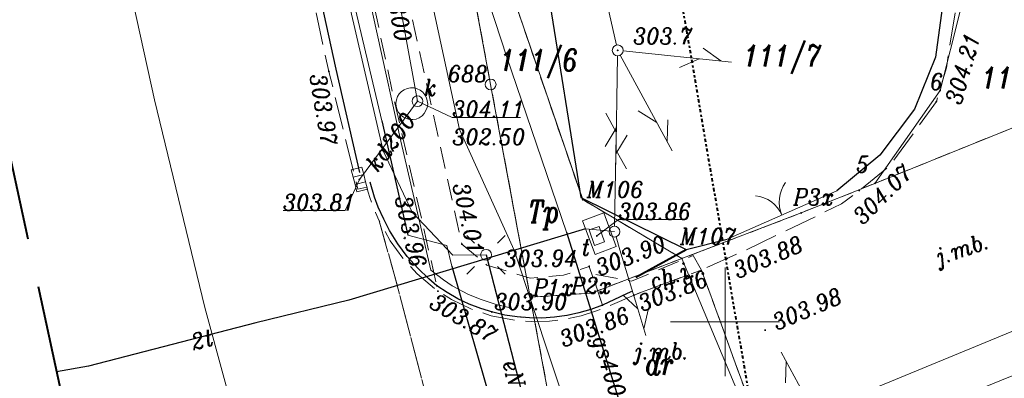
# Model space of a CAD drawing. Extents: x 779 to 3668, y -1329 to 9570.
# Tile 97 of 106: x 2388 to 2433, y -291 to -275. Entities that reach past the tile are written whole.
import ezdxf

# ---------------------------------------------------------------- set-up
doc = ezdxf.new("R2010")
doc.units = 0
for name, pattern in [('0.5_0.5', [1, 0.5, -0.5]), ('1.5_0.5', [2, 1.5, -0.5]), ('CIĄGłA', [0]), ('DGN Style 3', [7.83309, 5.595065, -2.238026]), ('DGN Style 4', [0.3202, 0.16, -0.08, 0.0002, -0.08]), ('mz1.0_0.5', [1.5, 1, -0.5])]:
    doc.linetypes.add(name, pattern=pattern)
for name, color, linetype, lineweight in [('202-punkt graniczny', 7, 'Continuous', 0), ('202-punkt graniczny-Atr103', 7, 'Continuous', 0), ('203-punkt graniczny', 7, 'Continuous', 0), ('203-punkt graniczny-Atr103', 7, 'Continuous', 0), ('210-oznaczenie konturu użytku gruntowego', 7, 'Continuous', 0), ('211-numer działki ewidencyjnej', 7, 'Continuous', 0), ('218-kontur użytku gruntowego', 7, 'Continuous', 0), ('219-działka ewidencyjna', 7, 'Continuous', 0), ('bariera drogowa ochronna (linia)', 7, 'Continuous', 0), ('brama (linia)', 7, 'Continuous', 0), ('brama (linia) - symbol', 7, 'Continuous', 0), ('chodnik (powierzchnia)', 7, 'Continuous', 0), ('chodnik (powierzchnia)-Atr17', 7, 'Continuous', 0), ('jezdnia (powierzchnia)', 7, 'Continuous', 0), ('jezdnia (powierzchnia)-Atr17', 7, 'Continuous', 0), ('kanał technologiczny (linia)', 7, 'Continuous', 0), ('komora podziemna - przewód kanalizacyjny (powierzchnia)-SK', 7, 'Continuous', 0), ('komora podziemna - przewód telekomunikacyjny (powierzchnia)-ST', 7, 'Continuous', 0), ('kratka ściekowa (punkt)-SK', 7, 'Continuous', 0), ('krawężnik (linia)', 7, 'Continuous', 0), ('KTOK05_01', 7, 'Continuous', 0), ('latarnia (punkt)', 7, 'Continuous', 0), ('MPZP', 7, 'Continuous', 0), ('ogrodzenie trwałe (linia)', 7, 'Continuous', 0), ('przewód elektroenergetyczny (linia)-SEPOD', 7, 'Continuous', 0), ('przewód elektroenergetyczny (linia)-SEPOD-Atr1', 7, 'Continuous', 0), ('przewód gazowy (linia)-SG', 7, 'Continuous', 0), ('przewód gazowy (linia)-SG-Atr1', 7, 'Continuous', 0), ('przewód kanalizacyjny (linia)-SK', 7, 'Continuous', 0), ('przewód kanalizacyjny (linia)-SK-Atr1', 7, 'Continuous', 0), ('przewód telekomunikacyjny (linia)-STPOD', 7, 'Continuous', 0), ('przewód telekomunikacyjny (linia)-STPOD-Atr1', 7, 'Continuous', 0), ('przewód telekomunikacyjny (linia)-STPOW - symbol', 7, 'Continuous', 0), ('punkt o określonej wysokości (sieć kanalizacyjna)-SK', 7, 'Continuous', 0), ('punkt o określonej wysokości (sieć kanalizacyjna)-SK-Atr2', 7, 'Continuous', 0), ('punkt o określonej wysokości (sieć kanalizacyjna)-SK-Atr3', 7, 'Continuous', 0), ('punkt o określonej wysokości (sieć telekomunikacyjna)-ST', 7, 'Continuous', 0), ('punkt o określonej wysokości (sieć telekomunikacyjna)-ST-Atr2', 7, 'Continuous', 0), ('punkt wysokościowy naturalny', 7, 'Continuous', 0), ('punkt wysokościowy naturalny-Atr2', 7, 'Continuous', 0), ('punkt wysokościowy sztuczny', 7, 'Continuous', 0), ('punkt wysokościowy sztuczny-Atr2', 7, 'Continuous', 0), ('RTPW02', 7, 'Continuous', 0), ('rura ochronna - przewód elektroenergetyczny (linia)-SE', 7, 'Continuous', 0), ('rura ochronna - przewód gazowy (linia)-SG', 7, 'Continuous', 0), ('rura ochronna - przewód telekomunikacyjny (linia)-ST', 7, 'Continuous', 0), ('Sekcje', 7, 'Continuous', 0), ('SUPT01', 7, 'Continuous', 0), ('słup (punkt)', 7, 'Continuous', 0), ('właz okrągły - siec kanalizacyjna (punkt)-SK', 7, 'Continuous', 0), ('właz okrągły - siec kanalizacyjna (punkt)-SK-Atr17', 7, 'Continuous', 0), ('właz prostokątny - siec telekomunikacyjna (punkt)-STPOD', 7, 'Continuous', 0), ('właz prostokątny - siec telekomunikacyjna (punkt)-STPOD-Atr17', 7, 'Continuous', 0), ('Zakres', 7, 'Continuous', 0)]:
    doc.layers.add(name, color=color, linetype=linetype, lineweight=lineweight)
doc.styles.get("Standard").update_dxf_attribs({"font": 'arial.ttf'})
doc.styles.add('Style-ITALIC_1250', font='ITALIC_1250.shx')
doc.linetypes.add('902-500', pattern='A,3.75,[24,dgnlstyle-geo-mz.shx,S=0.002786,R=0,X=0,Y=0],3.75', length=7.5)
doc.linetypes.add('KTOK01-500', pattern='A,1.75,[13,dgnlstyle-rozp_2013.shx,S=0.002778,R=0,X=0,Y=0],1.75', length=3.5)
doc.linetypes.add('KTOK05_01-500', pattern='A,3.75,[13,dgnlstyle-rozp_2013.shx,S=0.002778,R=0,X=0,Y=0],3.75', length=7.5)

# ---------------------------------------------------------------- blocks, each defined once
blk = doc.blocks.new('202')
at = {"color": 0, "linetype": 'Continuous', "lineweight": -2, "ltscale": 10}
blk.add_circle((0, 0), 2.5, dxfattribs=at)
blk = doc.blocks.new('203')
at = {"linetype": 'Continuous', "lineweight": -2, "ltscale": 10}
h = blk.add_hatch(color=0, dxfattribs=at)
edge = h.paths.add_edge_path()
edge.add_arc((0, 0), 0.45, 0, 360)
blk = doc.blocks.new('OK02')
at = {"color": 0, "linetype": 'Continuous', "lineweight": -2, "ltscale": 10}
for centre, start, end in [((-15, 0), 0, 60), ((15, 0), 120, 180)]:
    blk.add_arc(centre, 15, start, end, dxfattribs=at)
blk = doc.blocks.new('PW02')
at = {"linetype": 'Continuous', "lineweight": 13, "ltscale": 10}
h = blk.add_hatch(color=0, dxfattribs=at)
edge = h.paths.add_edge_path()
edge.add_arc((0, 0), 0.45, 0, 360)
blk = doc.blocks.new('US22B')
at = {"color": 0, "linetype": 'Continuous', "lineweight": -2, "ltscale": 10, "flags": 128}
blk.add_lwpolyline([(-3.75, -2.5), (3.75, -2.5), (3.75, 2.5), (-3.75, 2.5), (-3.75, -2.5)], close=True, dxfattribs=at)
blk = doc.blocks.new('PW01')
at = {"linetype": 'Continuous', "lineweight": 13, "ltscale": 10}
h = blk.add_hatch(color=0, dxfattribs=at)
edge = h.paths.add_edge_path()
edge.add_arc((0, 0), 0.45, 0, 360)
blk = doc.blocks.new('PT01')
at = {"color": 0, "linetype": 'Continuous', "lineweight": 13, "ltscale": 10}
for p, q in [((46.5, 0), (37.84, 5)), ((6.5, 0), (0, 0)), ((6.5, 0), (16.5, 0)), ((16.5, 0), (26.5, 0)), ((26.5, 0), (36.5, 0)), ((36.5, 0), (27.84, -5)), ((36.5, 0), (46.5, 0)), ((46.5, 0), (50, 0))]:
    blk.add_line(p, q, dxfattribs=at)
blk = doc.blocks.new('SM04')
at = {"color": 0, "linetype": 'Continuous', "lineweight": -2, "ltscale": 10}
blk.add_circle((0, 0), 2.5, dxfattribs=at)
blk = doc.blocks.new('US22')
at = {"color": 0, "linetype": 'Continuous', "lineweight": -2, "ltscale": 10}
blk.add_circle((0, 0), 2.5, dxfattribs=at)
blk = doc.blocks.new('PW01_1')
at = {"linetype": 'Continuous', "lineweight": 13, "ltscale": 10}
h = blk.add_hatch(color=0, dxfattribs=at)
edge = h.paths.add_edge_path()
edge.add_arc((0, 0), 0.45, 0, 360)
blk = doc.blocks.new('SM01')
at = {"color": 0, "linetype": 'Continuous', "lineweight": 13, "ltscale": 10}
for p, q in [((-5.3, 5.31), (-8.83, 8.84)), ((5.31, 5.31), (8.84, 8.84)), ((-5.3, -5.3), (-8.83, -8.83)), ((5.31, -5.3), (8.84, -8.83))]:
    blk.add_line(p, q, dxfattribs=at)
blk.add_circle((0, 0), 2.5, dxfattribs=at)
blk = doc.blocks.new('US05')
at = {"color": 0, "linetype": 'Continuous', "lineweight": 13, "ltscale": 10}
for p, q in [((-5.25, -2.5), (-5.25, 2.5)), ((-5.25, 2.5), (-1.75, 2.5)), ((-1.75, -2.5), (-1.75, 2.5)), ((-1.75, 2.5), (1.75, 2.5)), ((1.75, -2.5), (1.75, 2.5)), ((1.75, 2.5), (5.25, 2.5)), ((5.25, -2.5), (5.25, 2.5)), ((-5.25, -2.5), (-1.75, -2.5)), ((-1.75, -2.5), (1.75, -2.5)), ((1.75, -2.5), (5.25, -2.5))]:
    blk.add_line(p, q, dxfattribs=at)
blk = doc.blocks.new('RTPW02')
at = {"layer": 'RTPW02', "linetype": 'Continuous', "lineweight": 13}
h = blk.add_hatch(color=7, dxfattribs=at)
edge = h.paths.add_edge_path()
edge.add_arc((0, 0), 0.045, 0, 360)
blk = doc.blocks.new('PZT MDCP podkład')
at = {"layer": '218-kontur użytku gruntowego', "color": 8, "linetype": '0.5_0.5', "lineweight": 13, "flags": 128}
for points in [[(2113.206, 37.886), (2115.366, 26.206)], [(2115.366, 26.206), (2113.206, 37.886)], [(2119.596, 20.906), (2113.776, 37.896)], [(2113.776, 37.896), (2119.596, 20.906)], [(2133.026, 21.656), (2148.506, 27.906)], [(2148.506, 27.906), (2133.026, 21.656)], [(2115.366, 26.206), (2117.186, 16.416)], [(2117.186, 16.416), (2115.366, 26.206)], [(2129.636, 20.296), (2133.026, 21.656)], [(2133.026, 21.656), (2129.636, 20.296)], [(2124.156, 18.196), (2119.596, 20.906)], [(2119.596, 20.906), (2124.156, 18.196)], [(2124.156, 18.196), (2129.636, 20.296)], [(2129.636, 20.296), (2124.156, 18.196)], [(2120.006, 16.606), (2124.156, 18.196)], [(2124.156, 18.196), (2120.006, 16.606)], [(2117.186, 16.416), (2120.006, 16.606)], [(2120.006, 16.606), (2117.186, 16.416)], [(2117.186, 16.416), (2119.146, 5.886)], [(2119.146, 5.886), (2117.186, 16.416)]]:
    blk.add_lwpolyline(points, dxfattribs=at)
at = {"layer": '219-działka ewidencyjna', "color": 8, "linetype": 'Continuous', "lineweight": 13, "flags": 128}
for points in [[(2115.366, 26.206), (2113.206, 37.886)], [(2113.776, 37.896), (2119.596, 20.906)], [(2136.016, 25.926), (2136.956, 29.646)], [(2133.026, 21.656), (2148.506, 27.906)], [(2115.366, 26.206), (2117.186, 16.416)], [(2133.026, 21.656), (2136.016, 25.926)], [(2129.636, 20.296), (2133.026, 21.656)], [(2119.596, 20.906), (2124.156, 18.196)], [(2129.636, 20.296), (2124.156, 18.196)], [(2148.856, 18.776), (2127.576, 9.996)], [(2120.006, 16.606), (2124.156, 18.196)], [(2124.156, 18.196), (2127.576, 9.996)], [(2117.186, 16.416), (2120.006, 16.606)], [(2119.146, 5.886), (2117.186, 16.416)]]:
    blk.add_lwpolyline(points, dxfattribs=at)
at = {"layer": 'bariera drogowa ochronna (linia)', "color": 8, "linetype": 'KTOK01-500', "lineweight": 13, "flags": 128}
for points in [[(2084.646, 103.156), (2086.306, 94.146), (2088.056, 84.786), (2089.946, 74.546), (2091.886, 64.626), (2093.806, 54.736), (2095.766, 44.856), (2097.796, 35.206), (2099.926, 25.496), (2102.236, 15.946), (2104.896, 6.146), (2107.666, -3.744), (2109.796, -10.954), (2112.814, -19.835)], [(2109.066, 33.496), (2111.246, 23.596), (2112.626, 17.666), (2113.206, 17.216), (2113.606, 16.946), (2114.356, 16.546), (2114.926, 16.306), (2115.616, 16.076), (2116.336, 15.916)]]:
    blk.add_lwpolyline(points, dxfattribs=at)
at = {"layer": 'brama (linia)', "color": 8, "linetype": 'Continuous', "lineweight": 13, "flags": 128}
blk.add_lwpolyline([(2126.236, 19.086), (2131.266, 21.306)], dxfattribs=at)
at = {"layer": 'chodnik (powierzchnia)', "color": 8, "linetype": 'mz1.0_0.5', "lineweight": 13, "flags": 128}
for points in [[(2094.286, 107.736), (2095.496, 102.266), (2096.136, 99.116), (2097.046, 94.516), (2101.066, 73.846), (2102.576, 66.006), (2104.166, 58.036), (2105.666, 50.426), (2108.206, 38.126), (2109.856, 30.556), (2110.966, 25.356), (2112.896, 16.946), (2113.376, 16.626), (2113.866, 16.346), (2114.386, 16.096), (2114.916, 15.896), (2115.466, 15.726), (2116.016, 15.596), (2116.586, 15.506), (2117.156, 15.466), (2117.726, 15.456), (2118.296, 15.496), (2118.866, 15.576), (2119.426, 15.696), (2119.966, 15.856), (2120.506, 16.056), (2119.896, 17.836), (2118.716, 17.426), (2117.186, 17.296), (2115.196, 17.896), (2114.046, 18.856), (2112.546, 25.696), (2111.356, 31.136), (2109.736, 38.596), (2107.226, 50.456), (2105.686, 58.476), (2104.126, 66.306), (2102.566, 74.356), (2098.636, 94.616), (2097.546, 100.076), (2097.016, 102.526), (2095.816, 107.956), (2094.286, 107.736)], [(2125.056, 17.666), (2124.666, 18.336), (2121.846, 17.156), (2120.036, 17.486), (2120.506, 16.056), (2121.846, 16.686), (2121.956, 16.516), (2125.056, 17.666)]]:
    blk.add_lwpolyline(points, close=True, dxfattribs=at)
at = {"layer": 'jezdnia (powierzchnia)', "color": 8, "linetype": '1.5_0.5', "lineweight": 13, "flags": 128}
blk.add_lwpolyline([(2121.58, -17.44), (2121.58, -17.44), (2119.166, -10.314), (2116.966, -3.184), (2116.146, -0.544), (2113.326, 8.386), (2110.936, 17.476), (2110.246, 19.936), (2110.076, 20.316), (2109.986, 20.546), (2109.896, 20.776), (2109.816, 21.006), (2109.746, 21.246), (2109.686, 21.486), (2109.266, 21.386), (2107.936, 26.806), (2105.746, 36.806), (2103.466, 47.496), (2101.776, 56.146), (2099.886, 65.716), (2097.696, 76.946), (2095.716, 86.936), (2093.966, 96.096), (2092.736, 102.466), (2092.306, 104.766), (2077.106, 102.056), (2077.796, 98.156), (2078.256, 95.836), (2079.416, 89.206), (2080.776, 82.376), (2082.496, 73.286), (2083.117, 69.993)], dxfattribs=at)
for points in [[(2222.326, 18.117), (2221.203, 22.083), (2205.386, 20.096), (2204.446, 20.596), (2203.096, 26.226), (2196.866, 25.286), (2195.626, 20.026), (2193.796, 18.826), (2188.866, 17.986), (2181.466, 17.556), (2178.606, 17.876), (2176.756, 18.456), (2173.726, 19.866), (2171.816, 21.166), (2167.276, 24.556), (2161.216, 26.826), (2157.676, 27.806), (2155.096, 28.106), (2148.546, 27.616), (2147.486, 27.656), (2146.556, 27.976), (2145.856, 28.606), (2144.736, 30.366), (2142.996, 34.696), (2142.366, 36.396), (2134.766, 38.986), (2135.116, 38.066), (2135.536, 36.916), (2136.706, 31.206), (2136.736, 29.676), (2136.306, 26.976), (2135.846, 25.416), (2133.726, 22.486), (2132.306, 21.326), (2131.486, 20.706), (2127.046, 18.566), (2125.056, 17.666), (2127.506, 10.916), (2129.216, 11.496), (2130.676, 11.486), (2132.096, 11.146), (2133.716, 10.476), (2146.306, 15.706), (2146.296, 16.146), (2146.506, 16.786), (2146.996, 17.566), (2147.256, 17.806), (2147.826, 18.186), (2148.396, 18.406), (2149.006, 18.516), (2149.656, 18.536), (2150.306, 18.406), (2150.866, 18.186), (2152.256, 17.276), (2152.966, 16.616), (2160.196, 19.556), (2160.416, 20.026), (2161.966, 20.226), (2164.176, 19.736), (2166.856, 18.806), (2176.416, 14.626), (2183.046, 13.986), (2201.016, 15.826), (2205.616, 16.276), (2221.196, 17.986), (2222.326, 18.117)], [(2110.246, 19.936), (2110.936, 17.476), (2113.326, 8.386), (2116.146, -0.544), (2116.966, -3.184), (2116.706, -1.974), (2116.606, -0.994), (2116.606, -0.004), (2116.646, 0.486), (2116.736, 1.166), (2117.026, 2.426), (2117.356, 3.356), (2117.556, 3.806), (2117.906, 4.466), (2118.296, 5.096), (2118.886, 5.896), (2119.376, 6.456), (2120.036, 7.086), (2121.086, 7.896), (2121.946, 8.406), (2122.846, 8.826), (2123.546, 9.076), (2127.506, 10.916), (2125.056, 17.666), (2121.956, 16.516), (2120.686, 15.966), (2120.226, 15.786), (2119.526, 15.566), (2118.806, 15.406), (2118.076, 15.316), (2117.226, 15.296), (2116.596, 15.336), (2115.386, 15.566), (2114.456, 15.876), (2113.576, 16.306), (2112.946, 16.696), (2111.996, 17.486), (2111.336, 18.206), (2110.756, 19.006), (2110.246, 19.936)]]:
    blk.add_lwpolyline(points, close=True, dxfattribs=at)
at = {"layer": 'kanał technologiczny (linia)', "color": 8, "linetype": 'Continuous', "lineweight": 13, "flags": 128}
blk.add_lwpolyline([(2076.829, 99.116), (2097.466, 101.996), (2098.496, 100.976), (2099.736, 94.596), (2102.876, 80.006), (2107.146, 57.576), (2110.276, 41.516), (2112.466, 30.966), (2113.936, 24.136), (2116.446, 18.576), (2123.106, -1.554), (2123.726, -2.874), (2127.703, -15.767)], dxfattribs=at)
at = {"layer": 'komora podziemna - przewód kanalizacyjny (powierzchnia)-SK', "color": 8, "linetype": 'Continuous', "lineweight": 13, "flags": 128}
blk.add_lwpolyline([(2112.316, 24.876), (2112.216, 24.766), (2112.086, 24.676), (2111.946, 24.616), (2111.796, 24.596), (2111.636, 24.596), (2111.496, 24.636), (2111.356, 24.706), (2111.236, 24.796), (2111.136, 24.916), (2111.066, 25.046), (2111.026, 25.196), (2111.006, 25.346), (2111.036, 25.496), (2111.086, 25.646), (2111.166, 25.776), (2111.266, 25.886), (2111.396, 25.966), (2111.536, 26.026), (2111.686, 26.056), (2111.846, 26.046), (2111.986, 26.006), (2112.126, 25.946), (2112.246, 25.846), (2112.346, 25.736), (2112.416, 25.596), (2112.456, 25.446), (2112.476, 25.296), (2112.446, 25.146), (2112.396, 25.006), (2112.316, 24.876)], close=True, dxfattribs=at)
at = {"layer": 'komora podziemna - przewód telekomunikacyjny (powierzchnia)-ST', "color": 8, "linetype": 'Continuous', "lineweight": 13, "flags": 128}
blk.add_lwpolyline([(2120.176, 18.376), (2119.586, 19.926), (2120.566, 20.296), (2121.136, 18.756), (2120.176, 18.376)], close=True, dxfattribs=at)
at = {"layer": 'krawężnik (linia)', "color": 8, "linetype": 'Continuous', "lineweight": 30, "flags": 128}
for points in [[(2093.096, 102.556), (2094.326, 96.146), (2096.056, 87.026), (2098.076, 77.016), (2100.216, 65.776), (2102.096, 56.296), (2103.816, 47.516), (2106.076, 36.886), (2108.256, 26.916), (2109.346, 22.156)], [(2121.846, 16.686), (2120.506, 16.056), (2119.966, 15.856), (2119.426, 15.696), (2118.866, 15.576), (2118.296, 15.496), (2117.726, 15.456), (2117.156, 15.466), (2116.586, 15.506), (2116.016, 15.596), (2115.466, 15.726), (2114.916, 15.896), (2114.386, 16.096), (2113.866, 16.346), (2113.376, 16.626), (2112.896, 16.946), (2112.526, 17.256), (2112.016, 17.756), (2111.536, 18.296), (2111.106, 18.876), (2110.726, 19.486), (2110.456, 20.006), (2110.196, 20.566), (2110.026, 21.026), (2109.826, 21.716)]]:
    blk.add_lwpolyline(points, dxfattribs=at)
at = {"layer": 'KTOK05_01', "color": 8, "linetype": 'KTOK05_01-500', "lineweight": 40}
blk.add_line((2122.04, 17.341), (2124.346, 18.616), dxfattribs=at)
at = {"layer": 'MPZP', "color": 8, "linetype": 'DGN Style 4', "lineweight": 40, "flags": 128}
blk.add_lwpolyline([(2134.413, -13.933), (2127.576, 9.996), (2122.802, 37.892), (2105.951, 127.031)], dxfattribs=at)
at = {"layer": 'ogrodzenie trwałe (linia)', "color": 8, "linetype": '902-500', "lineweight": 30, "flags": 128}
for points in [[(2134.936, 37.206), (2130.856, 38.356), (2128.256, 38.936), (2120.626, 40.026), (2116.476, 40.046), (2119.506, 21.006), (2124.346, 18.616), (2126.236, 19.086)], [(2134.936, 37.206), (2135.876, 32.656), (2136.156, 30.056), (2135.806, 27.466), (2134.836, 25.076), (2133.246, 22.946), (2131.266, 21.306)]]:
    blk.add_lwpolyline(points, dxfattribs=at)
at = {"layer": 'przewód elektroenergetyczny (linia)-SEPOD', "color": 8, "linetype": 'Continuous', "lineweight": 13, "flags": 128}
for points in [[(2125.676, -16.321), (2124.746, -14.044), (2123.386, -10.144), (2121.676, -4.304), (2121.016, -2.354), (2119.166, 3.196), (2117.416, 4.506), (2113.586, 17.846), (2113.356, 18.796), (2111.556, 19.276), (2110.366, 24.526), (2107.576, 36.346), (2107.086, 38.436), (2106.356, 40.386), (2105.736, 43.716), (2105.436, 46.026), (2104.516, 50.506), (2104.156, 52.386), (2101.886, 65.206)], [(2098.726, 82.396), (2098.196, 82.176), (2100.776, 68.676), (2104.106, 53.016), (2105.376, 45.336), (2105.876, 45.256), (2105.496, 44.696), (2108.296, 32.376), (2110.426, 23.156), (2111.766, 20.326), (2113.626, 18.346), (2115.156, 18.366)], [(2122.434, -17.207), (2121.346, -14.414), (2117.876, -4.194), (2116.986, 0.546), (2117.396, 2.626), (2118.616, 4.966), (2115.156, 18.366)]]:
    blk.add_lwpolyline(points, dxfattribs=at)
at = {"layer": 'przewód gazowy (linia)-SG', "color": 8, "linetype": 'Continuous', "lineweight": 13, "flags": 128}
blk.add_lwpolyline([(2129.388, -15.306), (2127.316, -8.644), (2125.216, -1.084), (2123.766, 3.626), (2118.846, 19.406), (2116.106, 27.466), (2111.436, 41.766), (2110.066, 46.496)], dxfattribs=at)
at = {"layer": 'przewód kanalizacyjny (linia)-SK', "color": 8, "linetype": 'Continuous', "lineweight": 13, "flags": 128}
for points in [[(2109.736, 37.906), (2112.006, 25.436)], [(2112.006, 25.436), (2109.336, 21.836)]]:
    blk.add_lwpolyline(points, dxfattribs=at)
at = {"layer": 'przewód telekomunikacyjny (linia)-STPOD', "color": 8, "linetype": 'Continuous', "lineweight": 13, "flags": 128}
for points in [[(2095.425, 12.989), (2096.886, 13.246), (2104.586, 15.236), (2108.856, 16.276), (2119.726, 19.566)], [(2121.056, 19.436), (2119.726, 19.566)]]:
    blk.add_lwpolyline(points, dxfattribs=at)
at = {"layer": 'punkt o określonej wysokości (sieć kanalizacyjna)-SK-Atr2', "color": 8, "lineweight": 13, "flags": 128}
for points in [[(2112.006, 25.436), (2113.607, 24.689), (2116.742, 24.689)], [(2109.336, 21.836), (2108.676, 20.406), (2105.828, 20.406)]]:
    blk.add_lwpolyline(points, dxfattribs=at)
at = {"layer": 'punkt o określonej wysokości (sieć telekomunikacyjna)-ST-Atr2', "color": 8, "lineweight": 13, "flags": 128}
blk.add_lwpolyline([(2120.246, 19.236), (2121.236, 19.986), (2124.345, 19.986)], dxfattribs=at)
at = {"layer": 'rura ochronna - przewód elektroenergetyczny (linia)-SE', "color": 8, "linetype": 'Continuous', "lineweight": 30, "flags": 128}
for points in [[(2110.366, 24.526), (2111.556, 19.276)], [(2115.156, 18.366), (2118.616, 4.966)], [(2113.586, 17.846), (2117.416, 4.506)]]:
    blk.add_lwpolyline(points, dxfattribs=at)
at = {"layer": 'rura ochronna - przewód gazowy (linia)-SG', "color": 8, "linetype": 'Continuous', "lineweight": 30, "flags": 128}
blk.add_lwpolyline([(2118.846, 19.406), (2123.766, 3.626)], dxfattribs=at)
at = {"layer": 'rura ochronna - przewód telekomunikacyjny (linia)-ST', "color": 8, "linetype": 'Continuous', "lineweight": 30, "flags": 128}
blk.add_lwpolyline([(2119.726, 19.566), (2108.856, 16.276), (2104.586, 15.236), (2096.886, 13.246), (2095.425, 12.989)], dxfattribs=at)
at = {"layer": 'Sekcje', "color": 8, "linetype": 'Continuous', "lineweight": 13}
for p, q in [((2126.136, 17.776), (2126.136, 12.776)), ((2123.636, 15.276), (2128.636, 15.276))]:
    blk.add_line(p, q, dxfattribs=at)
at = {"layer": 'SUPT01', "color": 8, "linetype": 'Continuous', "lineweight": 13}
for p, q in [((2120.031, 32.893), (2121.15, 28.02)), ((2126.429, 27.238), (2121.455, 27.751)), ((2125.137, 27.874), (2125.947, 27.288)), ((2121.112, 22.527), (2121.202, 27.527)), ((2123.703, 23.158), (2121.325, 27.557)), ((2124.953, 27.39), (2124.04, 26.982)), ((2121.139, 24.011), (2120.654, 24.886)), ((2122.997, 24.463), (2122.146, 24.988)), ((2121.151, 24.686), (2121.061, 19.686)), ((2123.501, 24.583), (2123.473, 23.584)), ((2120.627, 23.345), (2121.142, 24.202)), ((2121.636, 23.868), (2121.121, 23.011)), ((2121.124, 23.202), (2121.608, 22.327)), ((2128.71, 13.895), (2131.088, 9.496)), ((2128.912, 12.47), (2128.94, 13.469))]:
    blk.add_line(p, q, dxfattribs=at)
at = {"layer": 'Zakres', "color": 8, "linetype": 'DGN Style 3', "lineweight": 40, "flags": 128}
blk.add_lwpolyline([(2174.696, 172.586), (2130.246, 158.476), (2070.276, 140.136), (2076.276, 101.676), (2103.086, -22.494), (2224.436, 10.666), (2208.436, 67.156), (2203.276, 85.806), (2188.226, 134.806), (2174.696, 172.586)], close=True, dxfattribs=at)
at = {"layer": '202-punkt graniczny', "color": 8, "linetype": 'Continuous', "lineweight": 13, "xscale": 0.1, "yscale": 0.1, "zscale": 0.1}
blk.add_blockref('202', (2115.366, 26.206), dxfattribs=at)
at = {"layer": '203-punkt graniczny', "color": 8, "linetype": 'Continuous', "lineweight": 13, "xscale": 0.1, "yscale": 0.1, "zscale": 0.1}
for p in [(2136.016, 25.926), (2133.026, 21.656), (2119.596, 20.906), (2129.636, 20.296), (2124.156, 18.196), (2117.186, 16.416), (2120.006, 16.606)]:
    blk.add_blockref('203', p, dxfattribs=at)
at = {"layer": 'brama (linia) - symbol', "color": 8, "linetype": 'Continuous', "lineweight": 13, "xscale": 0.1, "yscale": 0.1, "zscale": 0.1, "rotation": 23.814}
blk.add_blockref('OK02', (2128.751, 20.196), dxfattribs=at)
at = {"layer": 'kratka ściekowa (punkt)-SK', "color": 8, "linetype": 'Continuous', "lineweight": 13, "xscale": 0.1, "yscale": 0.1, "zscale": 0.1, "rotation": 284.3}
blk.add_blockref('US05', (2109.336, 21.836), dxfattribs=at)
at = {"layer": 'latarnia (punkt)', "color": 8, "linetype": 'Continuous', "lineweight": 13, "xscale": 0.1, "yscale": 0.1, "zscale": 0.1}
blk.add_blockref('SM01', (2115.156, 18.366), dxfattribs=at)
at = {"layer": 'przewód telekomunikacyjny (linia)-STPOW - symbol', "color": 8, "linetype": 'Continuous', "lineweight": 13, "ltscale": 0.965429, "xscale": 0.09481436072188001, "yscale": 0.09481436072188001, "zscale": 0.1, "rotation": 286.765}
blk.add_blockref('PT01', (2121.131, 19.188), dxfattribs=at)
at = {"layer": 'punkt o określonej wysokości (sieć kanalizacyjna)-SK', "color": 8, "linetype": 'Continuous', "lineweight": 13, "xscale": 0.1, "yscale": 0.1, "zscale": 0.1}
for p in [(2112.006, 25.436), (2109.336, 21.836)]:
    blk.add_blockref('PW01_1', p, dxfattribs=at)
at = {"layer": 'punkt o określonej wysokości (sieć telekomunikacyjna)-ST', "color": 8, "linetype": 'Continuous', "lineweight": 13, "xscale": 0.1, "yscale": 0.1, "zscale": 0.1}
blk.add_blockref('PW01', (2120.246, 19.236), dxfattribs=at)
at = {"layer": 'punkt wysokościowy naturalny', "color": 8, "linetype": 'Continuous', "lineweight": 13, "xscale": 0.1, "yscale": 0.1, "zscale": 0.1}
blk.add_blockref('PW01', (2121.206, 27.776), dxfattribs=at)
at = {"layer": 'punkt wysokościowy sztuczny', "color": 8, "linetype": 'Continuous', "lineweight": 13, "xscale": 0.1, "yscale": 0.1, "zscale": 0.1}
for p in [(2107.936, 26.806), (2135.846, 25.416), (2132.306, 21.326), (2112.946, 16.696), (2121.956, 16.516)]:
    blk.add_blockref('PW02', p, dxfattribs=at)
at = {"layer": 'RTPW02', "color": 8, "linetype": 'Continuous', "lineweight": 13}
for p in [(2114.046, 18.856), (2126.236, 18.2), (2115.844, 17.701), (2119.896, 17.836), (2112.896, 16.946), (2120.506, 16.056), (2115.422, 15.74), (2127.98, 14.899)]:
    blk.add_blockref('RTPW02', p, dxfattribs=at)
at = {"layer": 'słup (punkt)', "color": 8, "linetype": 'Continuous', "lineweight": 13, "xscale": 0.1, "yscale": 0.1, "zscale": 0.1}
for p in [(2121.206, 27.776), (2121.056, 19.436)]:
    blk.add_blockref('SM04', p, dxfattribs=at)
at = {"layer": 'właz okrągły - siec kanalizacyjna (punkt)-SK', "color": 8, "linetype": 'Continuous', "lineweight": 13, "xscale": 0.1, "yscale": 0.1, "zscale": 0.1}
blk.add_blockref('US22', (2112.006, 25.436), dxfattribs=at)
at = {"layer": 'właz prostokątny - siec telekomunikacyjna (punkt)-STPOD', "color": 8, "linetype": 'Continuous', "lineweight": 13, "xscale": 0.1, "yscale": 0.1, "zscale": 0.1, "rotation": 108.9699999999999}
blk.add_blockref('US22B', (2120.246, 19.236), dxfattribs=at)
at = {"layer": '202-punkt graniczny-Atr103', "color": 8, "lineweight": 13, "insert": (2113.413, 26.326), "char_height": 0.75, "attachment_point": 7, "line_spacing_factor": 0.6}
blk.add_mtext('\\FITALIC_1250;\\H1x;\\W0.9;688', dxfattribs=at)
at = {"layer": '203-punkt graniczny-Atr103', "color": 8, "lineweight": 13, "char_height": 0.75, "attachment_point": 7, "line_spacing_factor": 0.6}
for s, insert in [('\\FITALIC_1250;\\H1x;\\W0.9;6', (2135.561, 25.966)), ('\\FITALIC_1250;\\H1x;\\W0.9;5', (2132.161, 22.158)), ('\\FITALIC_1250;\\H1x;\\W0.9;M106', (2119.79, 20.998)), ('\\FITALIC_1250;\\H1x;\\W0.9;P3x', (2129.278, 20.653)), ('\\FITALIC_1250;\\H1x;\\W0.9;M107', (2124.077, 18.841)), ('\\FITALIC_1250;\\H1x;\\W0.9;P1x', (2117.323, 16.495)), ('\\FITALIC_1250;\\H1x;\\W0.9;P2x', (2119.062, 16.58))]:
    blk.add_mtext(s, dxfattribs=dict(at, insert=insert))
at = {"layer": '210-oznaczenie konturu użytku gruntowego', "color": 8, "linetype": 'Continuous', "lineweight": 13, "char_height": 1, "attachment_point": 7, "line_spacing_factor": 0.6}
for s, insert in [('\\FITALIC_1250;\\H1x;\\W0.79;Tp', (2117.089, 19.527)), ('\\FITALIC_1250;\\H1x;\\W0.79;dr', (2122.464, 12.846))]:
    blk.add_mtext(s, dxfattribs=dict(at, insert=insert))
at = {"layer": '211-numer działki ewidencyjnej', "color": 8, "linetype": 'Continuous', "lineweight": 13, "char_height": 1, "attachment_point": 1, "line_spacing_factor": 0.6}
for s, insert in [('\\FITALIC_1250;\\H1x;\\W0.79;111/7', (2126.996, 28.036)), ('\\FITALIC_1250;\\H1x;\\W0.79;111/6', (2115.796, 27.836)), ('\\FITALIC_1250;\\H1x;\\W0.79;111/2', (2137.937, 27.017))]:
    blk.add_mtext(s, dxfattribs=dict(at, insert=insert))
at = {"layer": 'chodnik (powierzchnia)-Atr17', "color": 8, "lineweight": 13, "insert": (2122.824, 16.759), "char_height": 0.75, "attachment_point": 7, "rotation": 17.987, "line_spacing_factor": 0.6}
blk.add_mtext('\\FITALIC_1250;\\H1x;\\W0.9;ch.i.', dxfattribs=at)
at = {"layer": 'jezdnia (powierzchnia)-Atr17', "color": 8, "lineweight": 13, "insert": (2136.067, 17.66), "char_height": 0.75, "attachment_point": 7, "rotation": 18.858, "line_spacing_factor": 0.6}
blk.add_mtext('\\FITALIC_1250;\\H1x;\\W0.9;j.mb.', dxfattribs=at)
at = {"layer": 'jezdnia (powierzchnia)-Atr17', "color": 8, "lineweight": 13, "insert": (2121.989, 13.313), "char_height": 0.75, "attachment_point": 7, "line_spacing_factor": 0.6}
blk.add_mtext('\\FITALIC_1250;\\H1x;\\W0.9;j.mb.', dxfattribs=at)
at = {"layer": 'przewód elektroenergetyczny (linia)-SEPOD-Atr1', "color": 8, "lineweight": 13, "insert": (2116.285, 13.505), "char_height": 0.75, "attachment_point": 4, "rotation": 284.478, "line_spacing_factor": 0.6}
blk.add_mtext('\\FITALIC_1250;\\H1x;\\W0.9;eN', dxfattribs=at)
at = {"layer": 'przewód gazowy (linia)-SG-Atr1', "color": 8, "lineweight": 13, "insert": (2120.268, 14.585), "char_height": 0.75, "attachment_point": 4, "rotation": 287.317, "line_spacing_factor": 0.6}
blk.add_mtext('\\FITALIC_1250;\\H1x;\\W0.9;gs400', dxfattribs=at)
at = {"layer": 'przewód kanalizacyjny (linia)-SK-Atr1', "color": 8, "lineweight": 13, "char_height": 0.75, "attachment_point": 4, "line_spacing_factor": 0.6}
for s, insert, rotation in [('\\FITALIC_1250;\\H1x;\\W0.9;kd300', (2110.843, 31.144), 280.317), ('\\FITALIC_1250;\\H1x;\\W0.9;kd200', (2109.877, 22.362), 53.436)]:
    blk.add_mtext(s, dxfattribs=dict(at, insert=insert, rotation=rotation))
at = {"layer": 'przewód telekomunikacyjny (linia)-STPOD-Atr1', "color": 8, "insert": (2101.618, 14.335), "char_height": 0.75, "attachment_point": 4, "rotation": 14.491, "line_spacing_factor": 0.6}
blk.add_mtext('\\FITALIC_1250;\\H1x;\\W0.9;2t', dxfattribs=at)
at = {"layer": 'punkt o określonej wysokości (sieć kanalizacyjna)-SK-Atr2', "color": 8, "lineweight": 13, "char_height": 0.75, "attachment_point": 7, "line_spacing_factor": 0.6}
for s, insert in [('\\FITALIC_1250;\\H1x;\\W0.9;304.11', (2113.607, 24.696)), ('\\FITALIC_1250;\\H1x;\\W0.9;303.81', (2105.828, 20.414))]:
    blk.add_mtext(s, dxfattribs=dict(at, insert=insert))
at = {"layer": 'punkt o określonej wysokości (sieć kanalizacyjna)-SK-Atr3', "color": 8, "lineweight": 13, "insert": (2113.607, 23.421), "char_height": 0.75, "attachment_point": 7, "line_spacing_factor": 0.6}
blk.add_mtext('\\FITALIC_1250;\\H1x;\\W0.9;302.50', dxfattribs=at)
at = {"layer": 'punkt o określonej wysokości (sieć telekomunikacyjna)-ST-Atr2', "color": 8, "lineweight": 13, "insert": (2121.236, 19.994), "char_height": 0.75, "attachment_point": 7, "line_spacing_factor": 0.6}
blk.add_mtext('\\FITALIC_1250;\\H1x;\\W0.9;303.86', dxfattribs=at)
at = {"layer": 'punkt wysokościowy naturalny-Atr2', "color": 8, "lineweight": 13, "insert": (2121.916, 28.806), "char_height": 0.75, "attachment_point": 1, "line_spacing_factor": 0.6}
blk.add_mtext('\\FITALIC_1250;\\H1x;\\W0.9;303.7', dxfattribs=at)
at = {"layer": 'punkt wysokościowy sztuczny-Atr2', "color": 8, "lineweight": 13, "char_height": 0.75, "attachment_point": 1, "line_spacing_factor": 0.6}
for s, insert, rotation in [('\\FITALIC_1250;\\H1x;\\W0.9;304.21', (2136.246, 25.437), 74.1), ('\\FITALIC_1250;\\H1x;\\W0.9;303.97', (2107.796, 26.756), 279.462), ('\\FITALIC_1250;\\H1x;\\W0.9;304.07', (2131.93, 20.242), 45), ('\\FITALIC_1250;\\H1x;\\W0.9;303.86', (2122.046, 16.446), 21.483), ('\\FITALIC_1250;\\H1x;\\W0.9;303.87', (2112.876, 16.626), 329.37)]:
    blk.add_mtext(s, dxfattribs=dict(at, insert=insert, rotation=rotation))
at = {"layer": 'RTPW02', "color": 8, "linetype": 'Continuous', "lineweight": 13, "style": 'Style-ITALIC_1250', "width": 0.9}
for s, rotation, p in [('304.01', 282.7338, (2113.621, 21.584)), ('303.96', 282.7338, (2110.968, 20.994)), ('303.90', 20.9516, (2120.363, 17.389)), ('303.88', 23.0149, (2126.714, 17.265)), ('303.98', 23.0149, (2128.51, 14.877)), ('303.86', 20.9516, (2118.71, 14.104))]:
    blk.add_text(s, height=0.75, rotation=rotation, dxfattribs=at).set_placement(p)
for s, p in [('303.94', (2115.997, 17.829)), ('303.90', (2115.539, 15.832))]:
    blk.add_text(s, height=0.75, dxfattribs=at).set_placement(p)
at = {"layer": 'właz okrągły - siec kanalizacyjna (punkt)-SK-Atr17', "color": 8, "lineweight": 13, "insert": (2112.316, 25.686), "char_height": 0.75, "attachment_point": 7, "line_spacing_factor": 0.6}
blk.add_mtext('\\FITALIC_1250;\\H1x;\\W0.9;k', dxfattribs=at)
at = {"layer": 'właz prostokątny - siec telekomunikacyjna (punkt)-STPOD-Atr17', "color": 8, "lineweight": 13, "insert": (2119.536, 18.336), "char_height": 0.75, "attachment_point": 7, "line_spacing_factor": 0.6}
blk.add_mtext('\\FITALIC_1250;\\H1x;\\W0.9;t', dxfattribs=at)

msp = doc.modelspace()

# ---------------------------------------------------------------- block references
at = {"layer": 'kanał technologiczny (linia)', "color": 18, "linetype": 'CIĄGłA', "lineweight": 5, "true_color": 0x000000}
msp.add_blockref('PZT MDCP podkład', (294.458, -304.119), dxfattribs=at)

doc.saveas('drawing.dxf')
